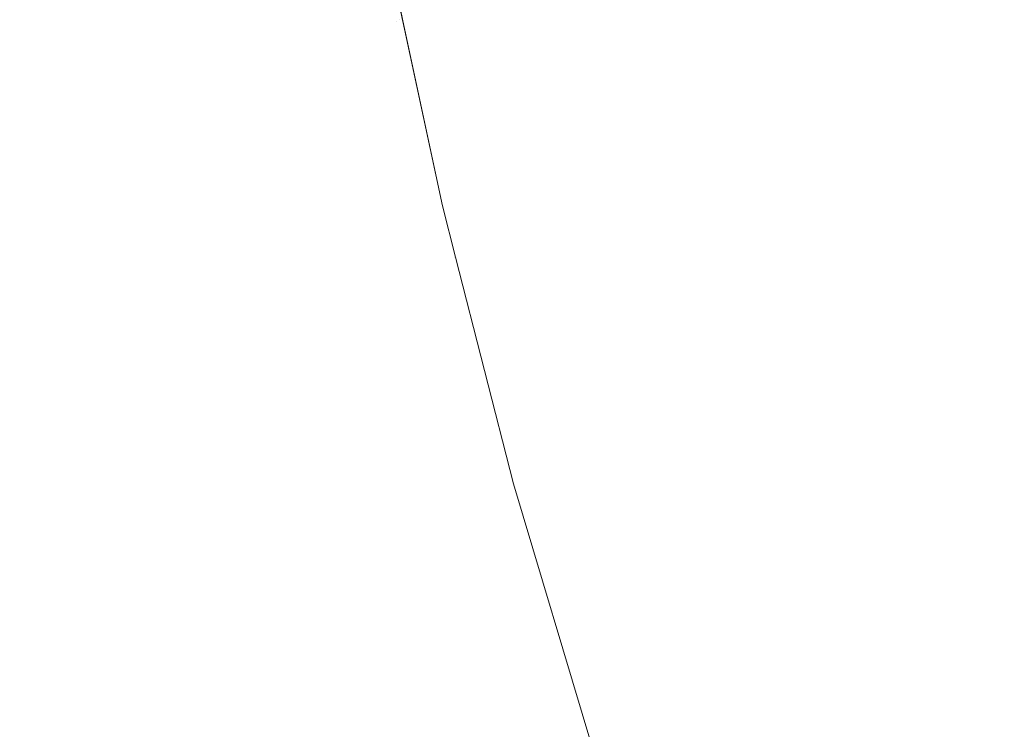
# Model space of a CAD drawing. Header units: centimetres. Extents: x -21.6 to 22.7, y 4.2 to 6.
# Tile 111 of 256: x -6.7163 to -6.6848, y 4.6291 to 4.6518. Entities that reach past the tile are written whole.
import ezdxf

# ---------------------------------------------------------------- set-up
doc = ezdxf.new("R2010")
doc.units = ezdxf.units.CM
doc.header["$LTSCALE"] = 2.54
doc.layers.add('Lucido design-1', color=7, linetype='Continuous')

# ---------------------------------------------------------------- blocks, each defined once
blk = doc.blocks.new('Gruppo-3-1')
at = {"color": 7, "linetype": 'Continuous', "lineweight": 9}
blk.add_3dface([(-21.503423, 5.900212, -2276.22217), (-21.503423, 4.300212, -2276.22217), (22.630348, 4.300212, -2276.22217), (22.630348, 5.900212, -2276.22217)], dxfattribs=at)
for points, invisible_edges in [([(-6.706457, 4.659038, -2276.93721), (-6.706251, 4.65909, -2276.935444), (-6.704826, 4.651605, -2276.935444), (-6.705029, 4.651544, -2276.93721)], 15), ([(-6.70465, 4.651658, -2276.933702), (-6.704826, 4.651605, -2276.935444), (-6.706251, 4.65909, -2276.935444), (-6.706074, 4.659134, -2276.933702)], 15), ([(-6.706074, 4.659134, -2276.933702), (-6.705924, 4.659172, -2276.931982), (-6.704501, 4.651702, -2276.931982), (-6.70465, 4.651658, -2276.933702)], 15), ([(-6.705924, 4.659172, -2276.931982), (-6.7057, 4.659228, -2276.928615), (-6.70428, 4.651769, -2276.928615), (-6.704378, 4.651739, -2276.930287)], 15), ([(-6.704378, 4.651739, -2276.930287), (-6.704501, 4.651702, -2276.931982), (-6.705924, 4.659172, -2276.931982)], 11), ([(-6.70428, 4.651769, -2276.928615), (-6.7057, 4.659228, -2276.928615), (-6.705572, 4.659261, -2276.925344), (-6.704153, 4.651807, -2276.925344)], 15), ([(-6.704737, 4.654943, -2276.92217), (-6.704153, 4.651807, -2276.925344), (-6.705572, 4.659261, -2276.925344)], 11), ([(-6.706147, 4.651208, -2276.944493), (-6.706508, 4.6511, -2276.946366), (-6.707949, 4.658663, -2276.946366), (-6.707584, 4.658754, -2276.944493)], 15), ([(-6.707584, 4.658754, -2276.944493), (-6.707254, 4.658837, -2276.942641), (-6.70582, 4.651307, -2276.942641), (-6.706147, 4.651208, -2276.944493)], 15), ([(-6.705525, 4.651395, -2276.940809), (-6.70582, 4.651307, -2276.942641), (-6.707254, 4.658837, -2276.942641), (-6.706957, 4.658912, -2276.940809)], 15), ([(-6.706957, 4.658912, -2276.940809), (-6.706692, 4.658979, -2276.938998), (-6.705262, 4.651474, -2276.938998), (-6.705525, 4.651395, -2276.940809)], 15), ([(-6.705029, 4.651544, -2276.93721), (-6.705262, 4.651474, -2276.938998), (-6.706692, 4.658979, -2276.938998), (-6.706457, 4.659038, -2276.93721)], 15), ([(-6.70926, 4.658333, -2276.952099), (-6.708785, 4.658452, -2276.95017), (-6.707338, 4.650851, -2276.95017), (-6.707808, 4.65071, -2276.952099)], 15), ([(-6.706905, 4.650981, -2276.948259), (-6.707338, 4.650851, -2276.95017), (-6.708785, 4.658452, -2276.95017), (-6.708349, 4.658562, -2276.948259)], 15), ([(-6.708349, 4.658562, -2276.948259), (-6.707949, 4.658663, -2276.946366), (-6.706508, 4.6511, -2276.946366), (-6.706905, 4.650981, -2276.948259)], 15), ([(-6.710329, 4.658064, -2276.956004), (-6.709775, 4.658203, -2276.954044), (-6.708318, 4.650557, -2276.954044), (-6.708868, 4.650392, -2276.956004)], 15), ([(-6.707808, 4.65071, -2276.952099), (-6.708318, 4.650557, -2276.954044), (-6.709775, 4.658203, -2276.954044), (-6.70926, 4.658333, -2276.952099)], 15), ([(-6.711566, 4.657752, -2276.959966), (-6.710926, 4.657913, -2276.957979), (-6.70946, 4.650214, -2276.957979), (-6.710094, 4.650024, -2276.959966)], 15), ([(-6.708868, 4.650392, -2276.956004), (-6.70946, 4.650214, -2276.957979), (-6.710926, 4.657913, -2276.957979), (-6.710329, 4.658064, -2276.956004)], 15), ([(-6.712981, 4.657396, -2276.963974), (-6.712251, 4.65758, -2276.961965), (-6.710773, 4.649821, -2276.961965), (-6.711497, 4.649603, -2276.963974)], 15), ([(-6.710094, 4.650024, -2276.959966), (-6.710773, 4.649821, -2276.961965), (-6.712251, 4.65758, -2276.961965), (-6.711566, 4.657752, -2276.959966)], 15), ([(-6.683238, 4.650937, -2276.657156), (-6.684558, 4.650474, -2276.65914), (-6.686076, 4.657231, -2276.65914), (-6.684742, 4.657631, -2276.657156)], 15), ([(-6.714584, 4.656993, -2276.968013), (-6.713758, 4.657201, -2276.96599), (-6.712267, 4.649372, -2276.96599), (-6.713085, 4.649127, -2276.968013)], 15), ([(-6.711497, 4.649603, -2276.963974), (-6.712267, 4.649372, -2276.96599), (-6.713758, 4.657201, -2276.96599), (-6.712981, 4.657396, -2276.963974)], 15), ([(-6.687367, 4.656843, -2276.661164), (-6.686076, 4.657231, -2276.65914), (-6.684558, 4.650474, -2276.65914), (-6.685834, 4.650026, -2276.661164)], 15), ([(-6.713085, 4.649127, -2276.968013), (-6.713952, 4.648867, -2276.97004), (-6.715458, 4.656773, -2276.97004), (-6.714584, 4.656993, -2276.968013)], 15), ([(-6.685834, 4.650026, -2276.661164), (-6.687067, 4.649593, -2276.663225), (-6.688612, 4.65647, -2276.663225), (-6.687367, 4.656843, -2276.661164)], 15), ([(-6.71487, 4.648591, -2276.972069), (-6.715838, 4.648301, -2276.974099), (-6.71736, 4.656294, -2276.974099), (-6.716384, 4.65654, -2276.972069)], 15), ([(-6.716384, 4.65654, -2276.972069), (-6.715458, 4.656773, -2276.97004), (-6.713952, 4.648867, -2276.97004), (-6.71487, 4.648591, -2276.972069)], 15), ([(-6.71839, 4.656035, -2276.976126), (-6.71736, 4.656294, -2276.974099), (-6.715838, 4.648301, -2276.974099), (-6.716858, 4.647995, -2276.976126)], 15), ([(-6.689813, 4.656109, -2276.665321), (-6.688612, 4.65647, -2276.663225), (-6.687067, 4.649593, -2276.663225), (-6.688255, 4.649177, -2276.665321)], 15), ([(-6.688255, 4.649177, -2276.665321), (-6.689396, 4.648776, -2276.667449), (-6.690967, 4.655763, -2276.667449), (-6.689813, 4.656109, -2276.665321)], 15), ([(-6.692073, 4.655431, -2276.669608), (-6.690967, 4.655763, -2276.667449), (-6.689396, 4.648776, -2276.667449), (-6.690491, 4.648392, -2276.669608)], 15), ([(-6.690491, 4.648392, -2276.669608), (-6.691538, 4.648024, -2276.671794), (-6.693132, 4.655114, -2276.671794), (-6.692073, 4.655431, -2276.669608)], 15), ([(-6.694142, 4.654811, -2276.674006), (-6.693132, 4.655114, -2276.671794), (-6.691538, 4.648024, -2276.671794), (-6.692538, 4.647674, -2276.674006)], 15), ([(-6.704737, 4.654943, -2276.92217), (-6.704071, 4.651828, -2276.92217), (-6.704153, 4.651807, -2276.925344)], 10), ([(-6.704737, 4.654943, -2276.72217), (-6.702798, 4.645869, -2276.72217), (-6.702798, 4.645869, -2276.92217), (-6.704071, 4.651828, -2276.92217)], 10), ([(-6.702798, 4.645869, -2276.72217), (-6.704737, 4.654943, -2276.72217), (-6.704092, 4.651825, -2276.71995)], 10), ([(-6.692538, 4.647674, -2276.674006), (-6.693489, 4.64734, -2276.676241), (-6.695103, 4.654522, -2276.676241), (-6.694142, 4.654811, -2276.674006)], 15), ([(-6.696014, 4.654249, -2276.678496), (-6.695103, 4.654522, -2276.676241), (-6.693489, 4.64734, -2276.676241), (-6.69439, 4.647024, -2276.678496)], 15), ([(-6.69439, 4.647024, -2276.678496), (-6.695243, 4.646724, -2276.680769), (-6.696876, 4.65399, -2276.680769), (-6.696014, 4.654249, -2276.678496)], 15), ([(-6.696046, 4.646442, -2276.683058), (-6.6968, 4.646178, -2276.68536), (-6.69845, 4.653518, -2276.68536), (-6.697688, 4.653747, -2276.683058)], 15), ([(-6.697688, 4.653747, -2276.683058), (-6.696876, 4.65399, -2276.680769), (-6.695243, 4.646724, -2276.680769), (-6.696046, 4.646442, -2276.683058)], 15), ([(-6.699162, 4.653304, -2276.687674), (-6.69845, 4.653518, -2276.68536), (-6.6968, 4.646178, -2276.68536), (-6.697504, 4.645931, -2276.687674)], 15), ([(-6.700436, 4.652922, -2276.692323), (-6.699824, 4.653106, -2276.689995), (-6.698159, 4.645701, -2276.689995), (-6.698765, 4.645488, -2276.692323)], 15), ([(-6.697504, 4.645931, -2276.687674), (-6.698159, 4.645701, -2276.689995), (-6.699824, 4.653106, -2276.689995), (-6.699162, 4.653304, -2276.687674)], 15), ([(-6.701513, 4.652599, -2276.696987), (-6.700999, 4.652753, -2276.694654), (-6.699322, 4.645293, -2276.694654), (-6.699831, 4.645114, -2276.696987)], 15), ([(-6.698765, 4.645488, -2276.692323), (-6.699322, 4.645293, -2276.694654), (-6.700999, 4.652753, -2276.694654), (-6.700436, 4.652922, -2276.692323)], 15), ([(-6.702396, 4.652334, -2276.701649), (-6.701978, 4.652459, -2276.699319), (-6.700291, 4.644953, -2276.699319), (-6.700704, 4.644808, -2276.701649)], 15), ([(-6.699831, 4.645114, -2276.696987), (-6.700291, 4.644953, -2276.699319), (-6.701978, 4.652459, -2276.699319), (-6.701513, 4.652599, -2276.696987)], 15), ([(-6.70139, 4.644567, -2276.706291), (-6.701664, 4.644471, -2276.7086), (-6.703366, 4.652043, -2276.7086), (-6.703089, 4.652126, -2276.706291)], 15), ([(-6.703089, 4.652126, -2276.706291), (-6.702766, 4.652223, -2276.703974), (-6.70107, 4.644679, -2276.703974), (-6.70139, 4.644567, -2276.706291)], 15), ([(-6.700704, 4.644808, -2276.701649), (-6.70107, 4.644679, -2276.703974), (-6.702766, 4.652223, -2276.703974), (-6.702396, 4.652334, -2276.701649)], 15), ([(-6.70428, 4.651769, -2276.928615), (-6.704153, 4.651807, -2276.925344), (-6.702443, 4.644198, -2276.925344), (-6.702494, 4.64418, -2276.926967)], 15), ([(-6.704153, 4.651807, -2276.925344), (-6.704071, 4.651828, -2276.92217), (-6.702798, 4.645869, -2276.92217)], 9), ([(-6.702798, 4.645869, -2276.92217), (-6.702412, 4.644209, -2276.923745), (-6.704153, 4.651807, -2276.925344)], 11), ([(-6.702412, 4.644209, -2276.923745), (-6.702443, 4.644198, -2276.925344), (-6.704153, 4.651807, -2276.925344)], 11), ([(-6.704092, 4.651825, -2276.71995), (-6.704032, 4.651843, -2276.717712), (-6.702323, 4.64424, -2276.717712), (-6.702383, 4.644219, -2276.71995)], 15), ([(-6.704092, 4.651825, -2276.71995), (-6.702383, 4.644219, -2276.71995), (-6.702798, 4.645869, -2276.72217)], 11), ([(-6.702222, 4.644275, -2276.715456), (-6.702323, 4.64424, -2276.717712), (-6.704032, 4.651843, -2276.717712), (-6.70393, 4.651874, -2276.715456)], 15), ([(-6.70393, 4.651874, -2276.715456), (-6.703786, 4.651917, -2276.713185), (-6.70208, 4.644325, -2276.713185), (-6.702222, 4.644275, -2276.715456)], 15), ([(-6.701894, 4.64439, -2276.710899), (-6.70208, 4.644325, -2276.713185), (-6.703786, 4.651917, -2276.713185), (-6.703598, 4.651973, -2276.710899)], 15), ([(-6.703598, 4.651973, -2276.710899), (-6.703366, 4.652043, -2276.7086), (-6.701664, 4.644471, -2276.7086), (-6.701894, 4.64439, -2276.710899)], 15), ([(-6.70331, 4.643894, -2276.93721), (-6.70354, 4.643813, -2276.938998), (-6.705262, 4.651474, -2276.938998), (-6.705029, 4.651544, -2276.93721)], 15), ([(-6.705029, 4.651544, -2276.93721), (-6.704826, 4.651605, -2276.935444), (-6.703108, 4.643964, -2276.935444), (-6.70331, 4.643894, -2276.93721)], 15), ([(-6.702935, 4.644025, -2276.933702), (-6.703108, 4.643964, -2276.935444), (-6.704826, 4.651605, -2276.935444), (-6.70465, 4.651658, -2276.933702)], 15), ([(-6.70465, 4.651658, -2276.933702), (-6.704501, 4.651702, -2276.931982), (-6.702787, 4.644077, -2276.931982), (-6.702935, 4.644025, -2276.933702)], 15), ([(-6.702666, 4.64412, -2276.930287), (-6.702787, 4.644077, -2276.931982), (-6.704501, 4.651702, -2276.931982), (-6.704378, 4.651739, -2276.930287)], 15), ([(-6.704378, 4.651739, -2276.930287), (-6.70428, 4.651769, -2276.928615), (-6.702568, 4.644154, -2276.928615), (-6.702666, 4.64412, -2276.930287)], 15), ([(-6.702494, 4.64418, -2276.926967), (-6.702568, 4.644154, -2276.928615), (-6.70428, 4.651769, -2276.928615)], 11), ([(-6.704416, 4.643505, -2276.944493), (-6.704773, 4.64338, -2276.946366), (-6.706508, 4.6511, -2276.946366), (-6.706147, 4.651208, -2276.944493)], 15), ([(-6.706147, 4.651208, -2276.944493), (-6.70582, 4.651307, -2276.942641), (-6.704092, 4.643619, -2276.942641), (-6.704416, 4.643505, -2276.944493)], 15), ([(-6.703801, 4.643721, -2276.940809), (-6.704092, 4.643619, -2276.942641), (-6.70582, 4.651307, -2276.942641), (-6.705525, 4.651395, -2276.940809)], 15), ([(-6.705525, 4.651395, -2276.940809), (-6.705262, 4.651474, -2276.938998), (-6.70354, 4.643813, -2276.938998), (-6.703801, 4.643721, -2276.940809)], 15), ([(-6.705166, 4.643242, -2276.948259), (-6.705594, 4.643092, -2276.95017), (-6.707338, 4.650851, -2276.95017), (-6.706905, 4.650981, -2276.948259)], 15), ([(-6.706905, 4.650981, -2276.948259), (-6.706508, 4.6511, -2276.946366), (-6.704773, 4.64338, -2276.946366), (-6.705166, 4.643242, -2276.948259)], 15), ([(-6.708868, 4.650392, -2276.956004), (-6.708318, 4.650557, -2276.954044), (-6.706564, 4.642752, -2276.954044), (-6.707108, 4.642561, -2276.956004)], 15), ([(-6.70606, 4.642929, -2276.952099), (-6.706564, 4.642752, -2276.954044), (-6.708318, 4.650557, -2276.954044), (-6.707808, 4.65071, -2276.952099)], 15), ([(-6.707808, 4.65071, -2276.952099), (-6.707338, 4.650851, -2276.95017), (-6.705594, 4.643092, -2276.95017), (-6.70606, 4.642929, -2276.952099)], 15), ([(-6.707108, 4.642561, -2276.956004), (-6.707693, 4.642355, -2276.957979), (-6.70946, 4.650214, -2276.957979), (-6.708868, 4.650392, -2276.956004)], 15), ([(-6.685834, 4.650026, -2276.661164), (-6.684558, 4.650474, -2276.65914), (-6.682763, 4.643593, -2276.65914), (-6.684023, 4.643083, -2276.661164)], 15), ([(-6.708321, 4.642135, -2276.959966), (-6.708992, 4.641899, -2276.961965), (-6.710773, 4.649821, -2276.961965), (-6.710094, 4.650024, -2276.959966)], 15), ([(-6.710094, 4.650024, -2276.959966), (-6.70946, 4.650214, -2276.957979), (-6.707693, 4.642355, -2276.957979), (-6.708321, 4.642135, -2276.959966)], 15), ([(-6.684023, 4.643083, -2276.661164), (-6.68524, 4.64259, -2276.663225), (-6.687067, 4.649593, -2276.663225), (-6.685834, 4.650026, -2276.661164)], 15), ([(-6.709709, 4.641648, -2276.963974), (-6.710471, 4.641381, -2276.96599), (-6.712267, 4.649372, -2276.96599), (-6.711497, 4.649603, -2276.963974)], 15), ([(-6.711497, 4.649603, -2276.963974), (-6.710773, 4.649821, -2276.961965), (-6.708992, 4.641899, -2276.961965), (-6.709709, 4.641648, -2276.963974)], 15), ([(-6.713085, 4.649127, -2276.968013), (-6.712267, 4.649372, -2276.96599), (-6.710471, 4.641381, -2276.96599), (-6.71128, 4.641096, -2276.968013)], 15), ([(-6.688255, 4.649177, -2276.665321), (-6.687067, 4.649593, -2276.663225), (-6.68524, 4.64259, -2276.663225), (-6.686413, 4.642116, -2276.665321)], 15), ([(-6.71128, 4.641096, -2276.968013), (-6.712138, 4.640795, -2276.97004), (-6.713952, 4.648867, -2276.97004), (-6.713085, 4.649127, -2276.968013)], 15), ([(-6.686413, 4.642116, -2276.665321), (-6.68754, 4.64166, -2276.667449), (-6.689396, 4.648776, -2276.667449), (-6.688255, 4.649177, -2276.665321)], 15), ([(-6.71487, 4.648591, -2276.972069), (-6.713952, 4.648867, -2276.97004), (-6.712138, 4.640795, -2276.97004), (-6.713046, 4.640477, -2276.972069)], 15), ([(-6.690491, 4.648392, -2276.669608), (-6.689396, 4.648776, -2276.667449), (-6.68754, 4.64166, -2276.667449), (-6.688621, 4.641223, -2276.669608)], 15), ([(-6.713046, 4.640477, -2276.972069), (-6.714004, 4.640141, -2276.974099), (-6.715838, 4.648301, -2276.974099), (-6.71487, 4.648591, -2276.972069)], 15), ([(-6.688621, 4.641223, -2276.669608), (-6.689655, 4.640804, -2276.671794), (-6.691538, 4.648024, -2276.671794), (-6.690491, 4.648392, -2276.669608)], 15), ([(-6.716858, 4.647995, -2276.976126), (-6.715838, 4.648301, -2276.974099), (-6.714004, 4.640141, -2276.974099), (-6.715013, 4.639787, -2276.976126)], 15), ([(-6.715013, 4.639787, -2276.976126), (-6.716075, 4.639414, -2276.978149), (-6.717932, 4.647673, -2276.978149), (-6.716858, 4.647995, -2276.976126)], 15), ([(-6.692538, 4.647674, -2276.674006), (-6.691538, 4.648024, -2276.671794), (-6.689655, 4.640804, -2276.671794), (-6.690642, 4.640405, -2276.674006)], 15), ([(-6.719059, 4.647334, -2276.980164), (-6.717932, 4.647673, -2276.978149), (-6.716075, 4.639414, -2276.978149), (-6.717191, 4.639022, -2276.980164)], 15), ([(-6.690642, 4.640405, -2276.674006), (-6.691581, 4.640025, -2276.676241), (-6.693489, 4.64734, -2276.676241), (-6.692538, 4.647674, -2276.674006)], 15), ([(-6.69439, 4.647024, -2276.678496), (-6.693489, 4.64734, -2276.676241), (-6.691581, 4.640025, -2276.676241), (-6.692471, 4.639665, -2276.678496)], 15), ([(-6.692471, 4.639665, -2276.678496), (-6.693313, 4.639324, -2276.680769), (-6.695243, 4.646724, -2276.680769), (-6.69439, 4.647024, -2276.678496)], 15), ([(-6.696046, 4.646442, -2276.683058), (-6.695243, 4.646724, -2276.680769), (-6.693313, 4.639324, -2276.680769), (-6.694106, 4.639003, -2276.683058)], 15), ([(-6.697504, 4.645931, -2276.687674), (-6.6968, 4.646178, -2276.68536), (-6.69485, 4.638702, -2276.68536), (-6.695546, 4.638421, -2276.687674)], 15), ([(-6.694106, 4.639003, -2276.683058), (-6.69485, 4.638702, -2276.68536), (-6.6968, 4.646178, -2276.68536), (-6.696046, 4.646442, -2276.683058)], 15), ([(-6.702798, 4.645869, -2276.92217), (-6.702376, 4.644219, -2276.92217), (-6.702412, 4.644209, -2276.923745)], 10), ([(-6.702376, 4.644219, -2276.92217), (-6.702798, 4.645869, -2276.92217), (-6.702798, 4.645869, -2276.72217), (-6.702376, 4.644219, -2276.72217)], 10), ([(-6.702383, 4.644219, -2276.71995), (-6.702376, 4.644219, -2276.72217), (-6.702798, 4.645869, -2276.72217)], 9), ([(-6.695546, 4.638421, -2276.687674), (-6.696192, 4.638159, -2276.689995), (-6.698159, 4.645701, -2276.689995), (-6.697504, 4.645931, -2276.687674)], 15), ([(-6.698765, 4.645488, -2276.692323), (-6.698159, 4.645701, -2276.689995), (-6.696192, 4.638159, -2276.689995), (-6.696791, 4.637917, -2276.692323)], 15), ([(-6.699831, 4.645114, -2276.696987), (-6.699322, 4.645293, -2276.694654), (-6.69734, 4.637695, -2276.694654), (-6.697843, 4.637492, -2276.696987)], 15), ([(-6.696791, 4.637917, -2276.692323), (-6.69734, 4.637695, -2276.694654), (-6.699322, 4.645293, -2276.694654), (-6.698765, 4.645488, -2276.692323)], 15), ([(-6.700704, 4.644808, -2276.701649), (-6.700291, 4.644953, -2276.699319), (-6.698297, 4.637308, -2276.699319), (-6.698705, 4.637143, -2276.701649)], 15), ([(-6.697843, 4.637492, -2276.696987), (-6.698297, 4.637308, -2276.699319), (-6.700291, 4.644953, -2276.699319), (-6.699831, 4.645114, -2276.696987)], 15), ([(-6.699382, 4.636869, -2276.706291), (-6.699653, 4.636759, -2276.7086), (-6.701664, 4.644471, -2276.7086), (-6.70139, 4.644567, -2276.706291)], 15), ([(-6.70139, 4.644567, -2276.706291), (-6.70107, 4.644679, -2276.703974), (-6.699066, 4.636997, -2276.703974), (-6.699382, 4.636869, -2276.706291)], 15), ([(-6.698705, 4.637143, -2276.701649), (-6.699066, 4.636997, -2276.703974), (-6.70107, 4.644679, -2276.703974), (-6.700704, 4.644808, -2276.701649)], 15), ([(-6.700204, 4.636536, -2276.715456), (-6.700303, 4.636496, -2276.717712), (-6.702323, 4.64424, -2276.717712), (-6.702222, 4.644275, -2276.715456)], 15), ([(-6.702222, 4.644275, -2276.715456), (-6.70208, 4.644325, -2276.713185), (-6.700063, 4.636593, -2276.713185), (-6.700204, 4.636536, -2276.715456)], 15), ([(-6.699879, 4.636668, -2276.710899), (-6.700063, 4.636593, -2276.713185), (-6.70208, 4.644325, -2276.713185), (-6.701894, 4.64439, -2276.710899)], 15), ([(-6.701894, 4.64439, -2276.710899), (-6.701664, 4.644471, -2276.7086), (-6.699653, 4.636759, -2276.7086), (-6.699879, 4.636668, -2276.710899)], 15), ([(-6.70331, 4.643894, -2276.93721), (-6.703108, 4.643964, -2276.935444), (-6.701079, 4.636182, -2276.935444), (-6.701278, 4.636102, -2276.93721)], 15), ([(-6.700907, 4.636252, -2276.933702), (-6.701079, 4.636182, -2276.935444), (-6.703108, 4.643964, -2276.935444), (-6.702935, 4.644025, -2276.933702)], 15), ([(-6.702935, 4.644025, -2276.933702), (-6.702787, 4.644077, -2276.931982), (-6.700762, 4.636311, -2276.931982), (-6.700907, 4.636252, -2276.933702)], 15), ([(-6.700641, 4.636359, -2276.930287), (-6.700762, 4.636311, -2276.931982), (-6.702787, 4.644077, -2276.931982), (-6.702666, 4.64412, -2276.930287)], 15), ([(-6.702666, 4.64412, -2276.930287), (-6.702568, 4.644154, -2276.928615), (-6.700545, 4.636398, -2276.928615), (-6.700641, 4.636359, -2276.930287)], 15), ([(-6.700472, 4.636428, -2276.926967), (-6.700545, 4.636398, -2276.928615), (-6.702568, 4.644154, -2276.928615), (-6.702494, 4.64418, -2276.926967)], 15), ([(-6.702494, 4.64418, -2276.926967), (-6.702443, 4.644198, -2276.925344), (-6.700421, 4.636448, -2276.925344), (-6.700472, 4.636428, -2276.926967)], 15), ([(-6.700391, 4.63646, -2276.923745), (-6.700421, 4.636448, -2276.925344), (-6.702443, 4.644198, -2276.925344), (-6.702412, 4.644209, -2276.923745)], 15), ([(-6.702412, 4.644209, -2276.923745), (-6.702376, 4.644219, -2276.92217), (-6.700524, 4.636976, -2276.92217)], 9), ([(-6.700524, 4.636976, -2276.92217), (-6.700391, 4.63646, -2276.923745), (-6.702412, 4.644209, -2276.923745)], 11), ([(-6.702383, 4.644219, -2276.71995), (-6.702323, 4.64424, -2276.717712), (-6.700303, 4.636496, -2276.717712), (-6.700362, 4.636472, -2276.71995)], 15), ([(-6.702383, 4.644219, -2276.71995), (-6.700362, 4.636472, -2276.71995), (-6.700524, 4.636976, -2276.72217)], 11), ([(-6.700524, 4.636976, -2276.72217), (-6.702376, 4.644219, -2276.72217), (-6.702383, 4.644219, -2276.71995)], 10), ([(-6.702376, 4.644219, -2276.72217), (-6.700524, 4.636976, -2276.72217), (-6.700524, 4.636976, -2276.92217), (-6.702376, 4.644219, -2276.92217)], 10), ([(-6.701762, 4.635906, -2276.940809), (-6.70205, 4.635789, -2276.942641), (-6.704092, 4.643619, -2276.942641), (-6.703801, 4.643721, -2276.940809)], 15), ([(-6.703801, 4.643721, -2276.940809), (-6.70354, 4.643813, -2276.938998), (-6.701505, 4.63601, -2276.938998), (-6.701762, 4.635906, -2276.940809)], 15), ([(-6.701278, 4.636102, -2276.93721), (-6.701505, 4.63601, -2276.938998), (-6.70354, 4.643813, -2276.938998), (-6.70331, 4.643894, -2276.93721)], 15), ([(-6.705166, 4.643242, -2276.948259), (-6.704773, 4.64338, -2276.946366), (-6.702722, 4.635517, -2276.946366), (-6.70311, 4.635361, -2276.948259)], 15), ([(-6.702369, 4.63566, -2276.944493), (-6.702722, 4.635517, -2276.946366), (-6.704773, 4.64338, -2276.946366), (-6.704416, 4.643505, -2276.944493)], 15), ([(-6.704416, 4.643505, -2276.944493), (-6.704092, 4.643619, -2276.942641), (-6.70205, 4.635789, -2276.942641), (-6.702369, 4.63566, -2276.944493)], 15), ([(-6.70606, 4.642929, -2276.952099), (-6.705594, 4.643092, -2276.95017), (-6.703533, 4.635189, -2276.95017), (-6.703992, 4.635003, -2276.952099)], 15), ([(-6.70311, 4.635361, -2276.948259), (-6.703533, 4.635189, -2276.95017), (-6.705594, 4.643092, -2276.95017), (-6.705166, 4.643242, -2276.948259)], 15), ([(-6.681914, 4.63603, -2276.661164), (-6.683113, 4.635476, -2276.663225), (-6.68524, 4.64259, -2276.663225), (-6.684023, 4.643083, -2276.661164)], 15), ([(-6.707108, 4.642561, -2276.956004), (-6.706564, 4.642752, -2276.954044), (-6.70449, 4.634802, -2276.954044), (-6.705028, 4.634585, -2276.956004)], 15), ([(-6.703992, 4.635003, -2276.952099), (-6.70449, 4.634802, -2276.954044), (-6.706564, 4.642752, -2276.954044), (-6.70606, 4.642929, -2276.952099)], 15), ([(-6.705028, 4.634585, -2276.956004), (-6.705606, 4.634351, -2276.957979), (-6.707693, 4.642355, -2276.957979), (-6.707108, 4.642561, -2276.956004)], 15), ([(-6.686413, 4.642116, -2276.665321), (-6.68524, 4.64259, -2276.663225), (-6.683113, 4.635476, -2276.663225), (-6.684268, 4.634943, -2276.665321)], 15), ([(-6.706225, 4.6341, -2276.959966), (-6.706888, 4.633832, -2276.961965), (-6.708992, 4.641899, -2276.961965), (-6.708321, 4.642135, -2276.959966)], 15), ([(-6.708321, 4.642135, -2276.959966), (-6.707693, 4.642355, -2276.957979), (-6.705606, 4.634351, -2276.957979), (-6.706225, 4.6341, -2276.959966)], 15), ([(-6.684268, 4.634943, -2276.665321), (-6.685379, 4.634431, -2276.667449), (-6.68754, 4.64166, -2276.667449), (-6.686413, 4.642116, -2276.665321)], 15), ([(-6.709709, 4.641648, -2276.963974), (-6.708992, 4.641899, -2276.961965), (-6.706888, 4.633832, -2276.961965), (-6.707595, 4.633546, -2276.963974)], 15), ([(-6.707595, 4.633546, -2276.963974), (-6.708348, 4.633241, -2276.96599), (-6.710471, 4.641381, -2276.96599), (-6.709709, 4.641648, -2276.963974)], 15), ([(-6.688621, 4.641223, -2276.669608), (-6.68754, 4.64166, -2276.667449), (-6.685379, 4.634431, -2276.667449), (-6.686444, 4.63394, -2276.669608)], 15), ([(-6.71128, 4.641096, -2276.968013), (-6.710471, 4.641381, -2276.96599), (-6.708348, 4.633241, -2276.96599), (-6.709147, 4.632918, -2276.968013)], 15), ([(-6.686444, 4.63394, -2276.669608), (-6.687462, 4.63347, -2276.671794), (-6.689655, 4.640804, -2276.671794), (-6.688621, 4.641223, -2276.669608)], 15), ([(-6.713046, 4.640477, -2276.972069), (-6.712138, 4.640795, -2276.97004), (-6.709994, 4.632575, -2276.97004), (-6.71089, 4.632213, -2276.972069)], 15), ([(-6.709147, 4.632918, -2276.968013), (-6.709994, 4.632575, -2276.97004), (-6.712138, 4.640795, -2276.97004), (-6.71128, 4.641096, -2276.968013)], 15), ([(-6.690642, 4.640405, -2276.674006), (-6.689655, 4.640804, -2276.671794), (-6.687462, 4.63347, -2276.671794), (-6.688434, 4.633021, -2276.674006)], 15), ([(-6.71089, 4.632213, -2276.972069), (-6.711836, 4.63183, -2276.974099), (-6.714004, 4.640141, -2276.974099), (-6.713046, 4.640477, -2276.972069)], 15), ([(-6.688434, 4.633021, -2276.674006), (-6.689359, 4.632594, -2276.676241), (-6.691581, 4.640025, -2276.676241), (-6.690642, 4.640405, -2276.674006)], 15), ([(-6.715013, 4.639787, -2276.976126), (-6.714004, 4.640141, -2276.974099), (-6.711836, 4.63183, -2276.974099), (-6.712833, 4.631427, -2276.976126)], 15), ([(-6.692471, 4.639665, -2276.678496), (-6.691581, 4.640025, -2276.676241), (-6.689359, 4.632594, -2276.676241), (-6.690236, 4.63219, -2276.678496)], 15), ([(-6.712833, 4.631427, -2276.976126), (-6.713881, 4.631002, -2276.978149), (-6.716075, 4.639414, -2276.978149), (-6.715013, 4.639787, -2276.976126)], 15), ([(-6.690236, 4.63219, -2276.678496), (-6.691065, 4.631807, -2276.680769), (-6.693313, 4.639324, -2276.680769), (-6.692471, 4.639665, -2276.678496)], 15), ([(-6.717191, 4.639022, -2276.980164), (-6.716075, 4.639414, -2276.978149), (-6.713881, 4.631002, -2276.978149), (-6.714983, 4.630557, -2276.980164)], 15), ([(-6.694106, 4.639003, -2276.683058), (-6.693313, 4.639324, -2276.680769), (-6.691065, 4.631807, -2276.680769), (-6.691847, 4.631446, -2276.683058)], 15), ([(-6.714983, 4.630557, -2276.980164), (-6.716137, 4.63009, -2276.98217), (-6.71836, 4.638612, -2276.98217), (-6.717191, 4.639022, -2276.980164)], 15), ([(-6.691847, 4.631446, -2276.683058), (-6.69258, 4.631108, -2276.68536), (-6.69485, 4.638702, -2276.68536), (-6.694106, 4.639003, -2276.683058)], 15), ([(-6.719585, 4.638182, -2276.984163), (-6.71836, 4.638612, -2276.98217), (-6.716137, 4.63009, -2276.98217), (-6.717346, 4.629601, -2276.984163)], 15), ([(-6.695546, 4.638421, -2276.687674), (-6.69485, 4.638702, -2276.68536), (-6.69258, 4.631108, -2276.68536), (-6.693265, 4.630792, -2276.687674)], 15), ([(-6.693265, 4.630792, -2276.687674), (-6.693902, 4.630498, -2276.689995), (-6.696192, 4.638159, -2276.689995), (-6.695546, 4.638421, -2276.687674)], 15), ([(-6.696791, 4.637917, -2276.692323), (-6.696192, 4.638159, -2276.689995), (-6.693902, 4.630498, -2276.689995), (-6.694491, 4.630226, -2276.692323)], 15), ([(-6.697843, 4.637492, -2276.696987), (-6.69734, 4.637695, -2276.694654), (-6.695033, 4.629976, -2276.694654), (-6.695527, 4.629748, -2276.696987)], 15), ([(-6.694491, 4.630226, -2276.692323), (-6.695033, 4.629976, -2276.694654), (-6.69734, 4.637695, -2276.694654), (-6.696791, 4.637917, -2276.692323)], 15), ([(-6.695527, 4.629748, -2276.696987), (-6.695975, 4.629541, -2276.699319), (-6.698297, 4.637308, -2276.699319), (-6.697843, 4.637492, -2276.696987)], 15), ([(-6.696377, 4.629356, -2276.701649), (-6.696733, 4.629192, -2276.703974), (-6.699066, 4.636997, -2276.703974), (-6.698705, 4.637143, -2276.701649)], 15), ([(-6.698705, 4.637143, -2276.701649), (-6.698297, 4.637308, -2276.699319), (-6.695975, 4.629541, -2276.699319), (-6.696377, 4.629356, -2276.701649)], 15), ([(-6.700391, 4.63646, -2276.923745), (-6.700524, 4.636976, -2276.92217), (-6.698022, 4.628596, -2276.92217), (-6.698038, 4.62859, -2276.923745)], 13), ([(-6.698022, 4.628596, -2276.92217), (-6.700524, 4.636976, -2276.92217), (-6.700524, 4.636976, -2276.72217), (-6.698022, 4.628596, -2276.72217)], 10), ([(-6.698009, 4.628603, -2276.71995), (-6.698022, 4.628596, -2276.72217), (-6.700524, 4.636976, -2276.72217), (-6.700362, 4.636472, -2276.71995)], 13), ([(-6.699879, 4.636668, -2276.710899), (-6.699653, 4.636759, -2276.7086), (-6.697311, 4.628925, -2276.7086), (-6.697534, 4.628822, -2276.710899)], 15), ([(-6.697044, 4.629048, -2276.706291), (-6.697311, 4.628925, -2276.7086), (-6.699653, 4.636759, -2276.7086), (-6.699382, 4.636869, -2276.706291)], 15), ([(-6.699382, 4.636869, -2276.706291), (-6.699066, 4.636997, -2276.703974), (-6.696733, 4.629192, -2276.703974), (-6.697044, 4.629048, -2276.706291)], 15), ([(-6.700641, 4.636359, -2276.930287), (-6.700545, 4.636398, -2276.928615), (-6.69819, 4.62852, -2276.928615), (-6.698284, 4.628476, -2276.930287)], 15), ([(-6.698118, 4.628553, -2276.926967), (-6.69819, 4.62852, -2276.928615), (-6.700545, 4.636398, -2276.928615), (-6.700472, 4.636428, -2276.926967)], 15), ([(-6.700472, 4.636428, -2276.926967), (-6.700421, 4.636448, -2276.925344), (-6.698067, 4.628576, -2276.925344), (-6.698118, 4.628553, -2276.926967)], 15), ([(-6.698038, 4.62859, -2276.923745), (-6.698067, 4.628576, -2276.925344), (-6.700421, 4.636448, -2276.925344), (-6.700391, 4.63646, -2276.923745)], 15), ([(-6.700362, 4.636472, -2276.71995), (-6.700303, 4.636496, -2276.717712), (-6.697951, 4.62863, -2276.717712), (-6.698009, 4.628603, -2276.71995)], 15), ([(-6.697853, 4.628675, -2276.715456), (-6.697951, 4.62863, -2276.717712), (-6.700303, 4.636496, -2276.717712), (-6.700204, 4.636536, -2276.715456)], 15), ([(-6.700204, 4.636536, -2276.715456), (-6.700063, 4.636593, -2276.713185), (-6.697714, 4.628739, -2276.713185), (-6.697853, 4.628675, -2276.715456)], 15), ([(-6.697534, 4.628822, -2276.710899), (-6.697714, 4.628739, -2276.713185), (-6.700063, 4.636593, -2276.713185), (-6.699879, 4.636668, -2276.710899)], 15), ([(-6.698911, 4.628187, -2276.93721), (-6.699135, 4.628083, -2276.938998), (-6.701505, 4.63601, -2276.938998), (-6.701278, 4.636102, -2276.93721)], 15), ([(-6.701278, 4.636102, -2276.93721), (-6.701079, 4.636182, -2276.935444), (-6.698715, 4.628277, -2276.935444), (-6.698911, 4.628187, -2276.93721)], 15), ([(-6.698546, 4.628355, -2276.933702), (-6.698715, 4.628277, -2276.935444), (-6.701079, 4.636182, -2276.935444), (-6.700907, 4.636252, -2276.933702)], 15), ([(-6.700907, 4.636252, -2276.933702), (-6.700762, 4.636311, -2276.931982), (-6.698403, 4.628421, -2276.931982), (-6.698546, 4.628355, -2276.933702)], 15), ([(-6.698284, 4.628476, -2276.930287), (-6.698403, 4.628421, -2276.931982), (-6.700762, 4.636311, -2276.931982), (-6.700641, 4.636359, -2276.930287)], 15), ([(-6.702369, 4.63566, -2276.944493), (-6.70205, 4.635789, -2276.942641), (-6.699672, 4.627836, -2276.942641), (-6.699987, 4.62769, -2276.944493)], 15), ([(-6.699388, 4.627966, -2276.940809), (-6.699672, 4.627836, -2276.942641), (-6.70205, 4.635789, -2276.942641), (-6.701762, 4.635906, -2276.940809)], 15), ([(-6.701762, 4.635906, -2276.940809), (-6.701505, 4.63601, -2276.938998), (-6.699135, 4.628083, -2276.938998), (-6.699388, 4.627966, -2276.940809)], 15), ([(-6.70311, 4.635361, -2276.948259), (-6.702722, 4.635517, -2276.946366), (-6.700334, 4.62753, -2276.946366), (-6.700716, 4.627354, -2276.948259)], 15), ([(-6.699987, 4.62769, -2276.944493), (-6.700334, 4.62753, -2276.946366), (-6.702722, 4.635517, -2276.946366), (-6.702369, 4.63566, -2276.944493)], 15), ([(-6.703992, 4.635003, -2276.952099), (-6.703533, 4.635189, -2276.95017), (-6.701132, 4.627162, -2276.95017), (-6.701585, 4.626953, -2276.952099)], 15), ([(-6.700716, 4.627354, -2276.948259), (-6.701132, 4.627162, -2276.95017), (-6.703533, 4.635189, -2276.95017), (-6.70311, 4.635361, -2276.948259)], 15), ([(-6.701585, 4.626953, -2276.952099), (-6.702076, 4.626726, -2276.954044), (-6.70449, 4.634802, -2276.954044), (-6.703992, 4.635003, -2276.952099)], 15), ([(-6.681802, 4.627678, -2276.665321), (-6.682893, 4.627108, -2276.667449), (-6.685379, 4.634431, -2276.667449), (-6.684268, 4.634943, -2276.665321)], 15), ([(-6.702605, 4.626482, -2276.956004), (-6.703174, 4.626219, -2276.957979), (-6.705606, 4.634351, -2276.957979), (-6.705028, 4.634585, -2276.956004)], 15), ([(-6.705028, 4.634585, -2276.956004), (-6.70449, 4.634802, -2276.954044), (-6.702076, 4.626726, -2276.954044), (-6.702605, 4.626482, -2276.956004)], 15), ([(-6.706225, 4.6341, -2276.959966), (-6.705606, 4.634351, -2276.957979), (-6.703174, 4.626219, -2276.957979), (-6.703785, 4.625938, -2276.959966)], 15), ([(-6.686444, 4.63394, -2276.669608), (-6.685379, 4.634431, -2276.667449), (-6.682893, 4.627108, -2276.667449), (-6.683939, 4.626562, -2276.669608)], 15), ([(-6.703785, 4.625938, -2276.959966), (-6.704438, 4.625636, -2276.961965), (-6.706888, 4.633832, -2276.961965), (-6.706225, 4.6341, -2276.959966)], 15), ([(-6.683939, 4.626562, -2276.669608), (-6.68494, 4.62604, -2276.671794), (-6.687462, 4.63347, -2276.671794), (-6.686444, 4.63394, -2276.669608)], 15), ([(-6.707595, 4.633546, -2276.963974), (-6.706888, 4.633832, -2276.961965), (-6.704438, 4.625636, -2276.961965), (-6.705134, 4.625315, -2276.963974)], 15), ([(-6.709147, 4.632918, -2276.968013), (-6.708348, 4.633241, -2276.96599), (-6.705876, 4.624973, -2276.96599), (-6.706663, 4.62461, -2276.968013)], 15), ([(-6.705134, 4.625315, -2276.963974), (-6.705876, 4.624973, -2276.96599), (-6.708348, 4.633241, -2276.96599), (-6.707595, 4.633546, -2276.963974)], 15), ([(-6.688434, 4.633021, -2276.674006), (-6.687462, 4.63347, -2276.671794), (-6.68494, 4.62604, -2276.671794), (-6.685895, 4.625542, -2276.674006)], 15), ([(-6.685895, 4.625542, -2276.674006), (-6.686804, 4.625067, -2276.676241), (-6.689359, 4.632594, -2276.676241), (-6.688434, 4.633021, -2276.674006)], 15), ([(-6.706663, 4.62461, -2276.968013), (-6.707498, 4.624224, -2276.97004), (-6.709994, 4.632575, -2276.97004), (-6.709147, 4.632918, -2276.968013)], 15), ([(-6.71089, 4.632213, -2276.972069), (-6.709994, 4.632575, -2276.97004), (-6.707498, 4.624224, -2276.97004), (-6.70838, 4.623817, -2276.972069)], 15), ([(-6.690236, 4.63219, -2276.678496), (-6.689359, 4.632594, -2276.676241), (-6.686804, 4.625067, -2276.676241), (-6.687666, 4.624618, -2276.678496)], 15), ([(-6.70838, 4.623817, -2276.972069), (-6.709312, 4.623387, -2276.974099), (-6.711836, 4.63183, -2276.974099), (-6.71089, 4.632213, -2276.972069)], 15), ([(-6.687666, 4.624618, -2276.678496), (-6.68848, 4.624192, -2276.680769), (-6.691065, 4.631807, -2276.680769), (-6.690236, 4.63219, -2276.678496)], 15), ([(-6.712833, 4.631427, -2276.976126), (-6.711836, 4.63183, -2276.974099), (-6.709312, 4.623387, -2276.974099), (-6.710294, 4.622934, -2276.976126)], 15), ([(-6.691847, 4.631446, -2276.683058), (-6.691065, 4.631807, -2276.680769), (-6.68848, 4.624192, -2276.680769), (-6.689248, 4.623792, -2276.683058)], 15), ([(-6.710294, 4.622934, -2276.976126), (-6.711327, 4.622458, -2276.978149), (-6.713881, 4.631002, -2276.978149), (-6.712833, 4.631427, -2276.976126)], 15), ([(-6.689248, 4.623792, -2276.683058), (-6.689968, 4.623416, -2276.68536), (-6.69258, 4.631108, -2276.68536), (-6.691847, 4.631446, -2276.683058)], 15), ([(-6.693265, 4.630792, -2276.687674), (-6.69258, 4.631108, -2276.68536), (-6.689968, 4.623416, -2276.68536), (-6.690641, 4.623064, -2276.687674)], 15), ([(-6.714983, 4.630557, -2276.980164), (-6.713881, 4.631002, -2276.978149), (-6.711327, 4.622458, -2276.978149), (-6.712411, 4.621957, -2276.980164)], 15), ([(-6.690641, 4.623064, -2276.687674), (-6.691267, 4.622738, -2276.689995), (-6.693902, 4.630498, -2276.689995), (-6.693265, 4.630792, -2276.687674)], 15), ([(-6.712411, 4.621957, -2276.980164), (-6.713549, 4.621432, -2276.98217), (-6.716137, 4.63009, -2276.98217), (-6.714983, 4.630557, -2276.980164)], 15), ([(-6.694491, 4.630226, -2276.692323), (-6.693902, 4.630498, -2276.689995), (-6.691267, 4.622738, -2276.689995), (-6.691846, 4.622435, -2276.692323)], 15), ([(-6.691846, 4.622435, -2276.692323), (-6.692379, 4.622158, -2276.694654), (-6.695033, 4.629976, -2276.694654), (-6.694491, 4.630226, -2276.692323)], 15), ([(-6.717346, 4.629601, -2276.984163), (-6.716137, 4.63009, -2276.98217), (-6.713549, 4.621432, -2276.98217), (-6.71474, 4.620883, -2276.984163)], 15), ([(-6.695527, 4.629748, -2276.696987), (-6.695033, 4.629976, -2276.694654), (-6.692379, 4.622158, -2276.694654), (-6.692865, 4.621904, -2276.696987)], 15), ([(-6.71474, 4.620883, -2276.984163), (-6.715984, 4.620308, -2276.986141), (-6.71861, 4.629089, -2276.986141), (-6.717346, 4.629601, -2276.984163)], 15), ([(-6.696377, 4.629356, -2276.701649), (-6.695975, 4.629541, -2276.699319), (-6.693305, 4.621674, -2276.699319), (-6.693699, 4.621468, -2276.701649)], 15), ([(-6.692865, 4.621904, -2276.696987), (-6.693305, 4.621674, -2276.699319), (-6.695975, 4.629541, -2276.699319), (-6.695527, 4.629748, -2276.696987)], 15), ([(-6.697044, 4.629048, -2276.706291), (-6.696733, 4.629192, -2276.703974), (-6.694049, 4.621286, -2276.703974), (-6.694355, 4.621126, -2276.706291)], 15), ([(-6.693699, 4.621468, -2276.701649), (-6.694049, 4.621286, -2276.703974), (-6.696733, 4.629192, -2276.703974), (-6.696377, 4.629356, -2276.701649)], 15)]:
    blk.add_3dface(points, dxfattribs=dict(at, invisible_edges=invisible_edges))
blk = doc.blocks.new('Gruppo-4-1')
at = {"color": 7}
blk.add_blockref('Gruppo-3-1', (0, 0), dxfattribs=at)

msp = doc.modelspace()

# ---------------------------------------------------------------- block references
at = {"layer": 'Lucido design-1', "color": 7}
msp.add_blockref('Gruppo-4-1', (0, 0), dxfattribs=at)

doc.saveas('drawing.dxf')
